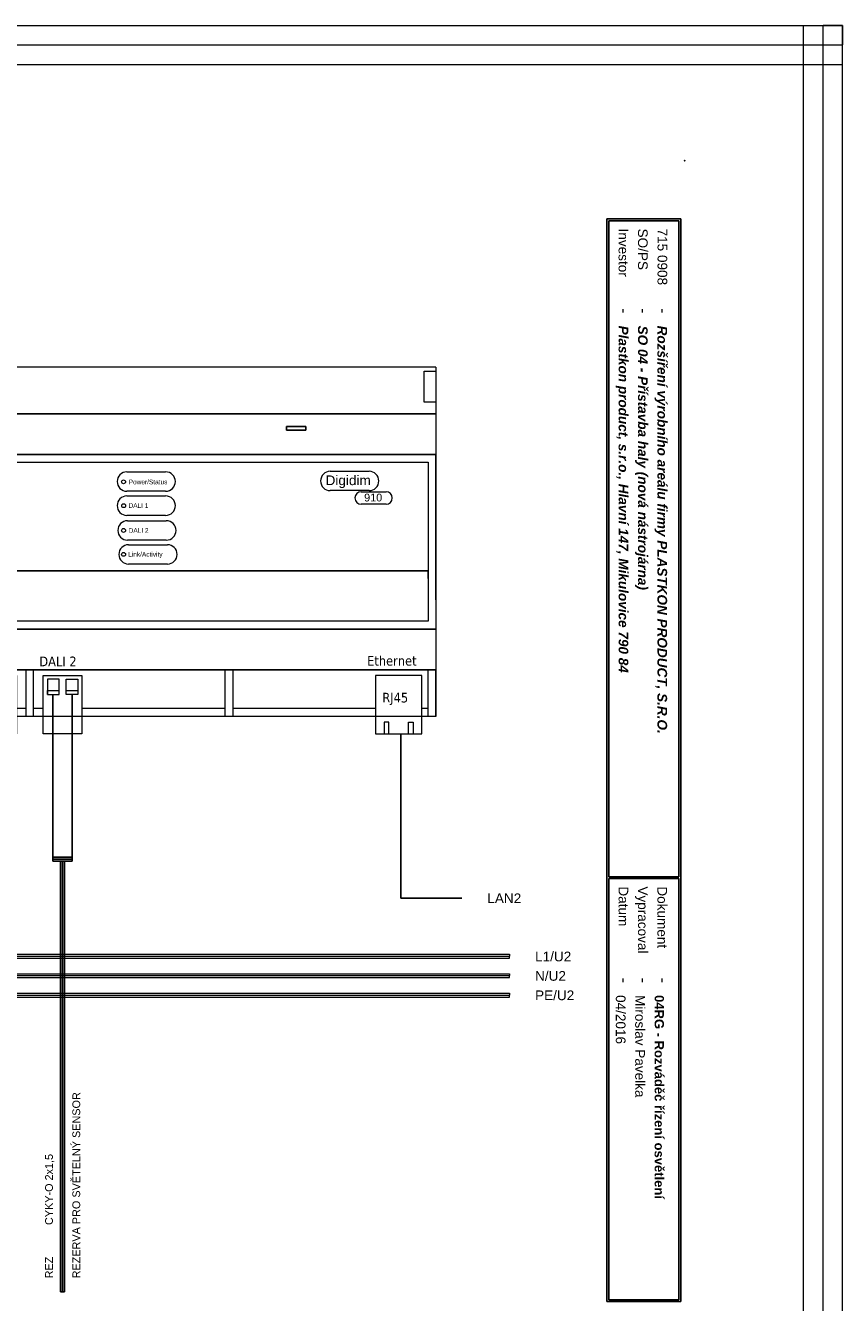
# Model space of a CAD drawing. Extents: x -74 to 5858, y 2827 to 3927.
# Tile 12 of 35: x 1349 to 1559, y 3041 to 3370. Entities that reach past the tile are written whole.
import ezdxf
from ezdxf.enums import TextEntityAlignment as Align

# ---------------------------------------------------------------- set-up
doc = ezdxf.new("R2010")
doc.units = 0
doc.header["$MEASUREMENT"] = 0
doc.layers.get('0').update_dxf_attribs({"linetype": 'CONTINUOUS'})
for name, color, linetype in [('1-KRESBA', 7, 'CONTINUOUS'), ('__Bílá', 7, 'CONTINUOUS'), ('__Oranžová', 30, 'CONTINUOUS'), ('__Rudá 010', 10, 'CONTINUOUS'), ('__Svmodrá', 4, 'CONTINUOUS'), ('__Vínová 220', 220, 'CONTINUOUS'), ('__Zelená', 3, 'CONTINUOUS')]:
    doc.layers.add(name, color=color, linetype=linetype)
doc.layers.add('Kader', color=7, linetype='CONTINUOUS', lineweight=50)
doc.styles.add('Arial', font='arial.ttf')
doc.styles.add('HELVAR', font='tahoma.ttf')

# ---------------------------------------------------------------- blocks, each defined once
blk = doc.blocks.new('(910) Digidim Router')
at = {"color": 0, "lineweight": 9}
for p, q in [((0, 0), (0, 90)), ((0, 78), (0, 90)), ((0, 89), (3, 89)), ((0, 81), (0, 89)), ((3, 89), (3, 81)), ((155, 81), (155, 89)), ((155, 89), (158, 89)), ((155, 81), (155, 89)), ((158, 90), (158, 0)), ((158, 90), (158, 83.5)), ((158, 90), (158, 78)), ((158, 90), (158, 80)), ((158, 90), (158, 75)), ((158, 89), (158, 81)), ((0, 81), (3, 81)), ((3, 81), (0, 81)), ((158, 81), (155, 81)), ((158, 81), (155, 81)), ((158, 80), (158, 78)), ((0, 78), (158, 78)), ((0, 67.5), (0, 78)), ((158, 78), (0, 78)), ((158, 78), (0, 78)), ((158, 78), (158, 67.5)), ((33.54, 74.74), (38.54, 74.74)), ((33.54, 73.74), (33.54, 74.74)), ((33.54, 74.74), (38.54, 74.74)), ((33.54, 73.74), (33.54, 74.74)), ((38.54, 73.74), (33.54, 73.74)), ((38.54, 73.74), (33.54, 73.74)), ((38.54, 74.74), (38.54, 73.74)), ((38.54, 74.74), (38.54, 73.74)), ((119.46, 74.74), (124.46, 74.74)), ((119.46, 73.74), (119.46, 74.74)), ((124.46, 74.74), (119.46, 74.74)), ((119.46, 74.74), (119.46, 73.74)), ((124.46, 73.74), (119.46, 73.74)), ((119.46, 73.74), (124.46, 73.74)), ((124.46, 74.74), (124.46, 73.74)), ((124.46, 73.74), (124.46, 74.74)), ((158, 67.5), (0, 67.5)), ((0, 67.5), (0, 22.5)), ((0, 67.5), (0, 65.5)), ((0, 67.5), (158, 67.5)), ((0, 22.5), (0, 67.5)), ((158, 67.5), (0, 67.5)), ((158, 45), (158, 67.5)), ((158, 67.5), (158, 22.5)), ((2, 65.5), (156, 65.5)), ((2, 24.5), (2, 65.5)), ((2, 65.5), (156, 65.5)), ((2, 37.5), (2, 65.5)), ((78.35, 63.02), (88.35, 63.02)), ((130.77, 63.17), (140.77, 63.17)), ((156, 65.5), (156, 24.5)), ((156, 65.5), (156, 37.5)), ((156, 65.5), (156, 35.5)), ((90.85, 60.52), (90.85, 60.52)), ((143.27, 60.67), (143.27, 60.67)), ((88.35, 58.02), (78.35, 58.02)), ((78.35, 56.81), (88.35, 56.81)), ((140.77, 58.17), (130.77, 58.17)), ((138.73, 57.89), (145.13, 57.89)), ((146.73, 56.29), (146.73, 56.29)), ((90.85, 54.31), (90.85, 54.31)), ((145.13, 54.69), (138.73, 54.69)), ((88.35, 51.81), (78.35, 51.81)), ((78.52, 50.42), (88.52, 50.42)), ((91.02, 47.92), (91.02, 47.92)), ((88.52, 45.42), (78.52, 45.42)), ((78.8, 44.25), (88.8, 44.25)), ((91.3, 41.75), (91.3, 41.75)), ((2, 37.5), (156, 37.5)), ((2, 24.5), (2, 37.5)), ((156, 37.5), (2, 37.5)), ((156, 37.5), (2, 37.5)), ((88.8, 39.25), (78.8, 39.25)), ((156, 37.5), (156, 24.5)), ((156, 35.5), (156, 37.5)), ((156, 24.5), (2, 24.5)), ((156, 24.5), (2, 24.5)), ((0, 22.5), (158, 22.5)), ((0, 22.5), (158, 22.5)), ((0, 12), (0, 22.5)), ((158, 22.5), (0, 22.5)), ((158, 22.5), (158, 12)), ((0, 12), (2, 12)), ((0, 0), (0, 12)), ((0, 12), (158, 12)), ((158, 12), (0, 12)), ((158, 12), (0, 12)), ((2, 12), (2, 0)), ((52.33, 12), (2, 12)), ((5.83, 10.54), (20.83, 10.54)), ((5.83, 2.54), (5.83, 10.54)), ((5.83, 10.54), (20.83, 10.54)), ((5.83, 2.54), (5.83, 10.54)), ((20.83, 10.54), (20.83, 2.54)), ((20.83, 10.54), (20.83, 2.54)), ((22.86, 10.54), (37.86, 10.54)), ((22.86, 2.54), (22.86, 10.54)), ((37.86, 10.54), (22.86, 10.54)), ((22.86, 10.54), (22.86, 2.54)), ((37.86, 10.54), (37.86, 2.54)), ((37.86, 2.54), (37.86, 10.54)), ((39.88, 10.54), (49.88, 10.54)), ((39.88, -4.46), (39.88, 10.54)), ((49.88, 10.54), (39.88, 10.54)), ((39.88, 10.54), (39.88, -4.46)), ((49.88, 10.54), (49.88, -4.46)), ((49.88, -4.46), (49.88, 10.54)), ((54.33, 12), (52.33, 12)), ((52.33, 12), (52.33, 0)), ((104.67, 12), (53.33, 12)), ((54.33, 0), (54.33, 12)), ((56.79, 10.54), (66.79, 10.54)), ((56.79, -4.46), (56.79, 10.54)), ((56.79, 10.54), (66.79, 10.54)), ((56.79, -4.46), (56.79, 10.54)), ((66.79, 10.54), (66.79, -4.46)), ((66.79, 10.54), (66.79, -4.46)), ((103.67, 0), (103.67, 12)), ((104.67, 12), (105.67, 12)), ((105.67, 12), (105.67, 0)), ((154.39, 10.54), (142.39, 10.54)), ((142.39, 10.54), (142.39, -4.46)), ((154.39, -4.46), (154.39, 10.54)), ((156, 0), (156, 12)), ((158, 12), (158, 0)), ((158, 10), (158, 12)), ((158, 0), (158, 10)), ((8.48, 7.56), (9.51, 6.54)), ((9.58, 6.61), (8.56, 7.63)), ((9.58, 6.61), (10.61, 7.63)), ((10.68, 7.56), (9.66, 6.54)), ((15.98, 7.56), (17.01, 6.54)), ((17.08, 6.61), (16.06, 7.63)), ((17.08, 6.61), (18.11, 7.63)), ((18.18, 7.56), (17.16, 6.54)), ((25.51, 7.56), (26.53, 6.54)), ((26.61, 6.61), (25.58, 7.63)), ((26.61, 6.61), (27.63, 7.63)), ((27.7, 7.56), (26.68, 6.54)), ((33.01, 7.56), (34.03, 6.54)), ((34.11, 6.61), (33.08, 7.63)), ((34.11, 6.61), (35.13, 7.63)), ((35.2, 7.56), (34.18, 6.54)), ((40.98, 9.64), (40.98, 5.64)), ((43.98, 9.64), (40.98, 9.64)), ((43.98, 6.64), (40.98, 6.64)), ((43.98, 5.64), (43.98, 9.64)), ((43.98, 5.64), (43.98, 6.64)), ((45.78, 5.64), (45.78, 9.64)), ((45.78, 9.64), (48.78, 9.64)), ((48.78, 6.64), (45.78, 6.64)), ((48.78, 9.64), (48.78, 5.64)), ((48.78, 5.64), (48.78, 6.64)), ((57.89, 9.64), (57.89, 5.64)), ((60.89, 9.64), (57.89, 9.64)), ((57.89, 5.64), (57.89, 6.64)), ((57.89, 6.64), (60.89, 6.64)), ((60.89, 5.64), (60.89, 9.64)), ((62.68, 5.64), (62.68, 9.64)), ((62.68, 9.64), (65.68, 9.64)), ((62.68, 5.64), (62.68, 6.64)), ((62.68, 6.64), (65.68, 6.64)), ((65.68, 9.64), (65.68, 5.64)), ((8.48, 5.51), (9.51, 6.54)), ((9.58, 6.46), (8.56, 5.44)), ((9.58, 6.46), (10.61, 5.44)), ((10.68, 5.51), (9.66, 6.54)), ((15.98, 5.51), (17.01, 6.54)), ((17.08, 6.46), (16.06, 5.44)), ((17.08, 6.46), (18.11, 5.44)), ((18.18, 5.51), (17.16, 6.54)), ((25.51, 5.51), (26.53, 6.54)), ((26.61, 6.46), (25.58, 5.44)), ((26.61, 6.46), (27.63, 5.44)), ((27.7, 5.51), (26.68, 6.54)), ((33.01, 5.51), (34.03, 6.54)), ((34.11, 6.46), (33.08, 5.44)), ((34.11, 6.46), (35.13, 5.44)), ((35.2, 5.51), (34.18, 6.54)), ((40.98, 5.64), (43.98, 5.64)), ((48.78, 5.64), (45.78, 5.64)), ((57.89, 5.64), (60.89, 5.64)), ((65.68, 5.64), (62.68, 5.64)), ((20.83, 2.54), (5.83, 2.54)), ((20.83, 2.54), (5.83, 2.54)), ((37.86, 2.54), (22.86, 2.54)), ((22.86, 2.54), (37.86, 2.54)), ((145.85, -1.46), (144.65, -1.46)), ((144.65, -1.46), (144.65, -4.46)), ((145.85, -4.46), (145.85, -1.46)), ((150.93, -4.46), (150.93, -1.46)), ((150.93, -1.46), (152.13, -1.46)), ((152.13, -1.46), (152.13, -4.46)), ((49.88, -4.46), (39.88, -4.46)), ((39.88, -4.46), (49.88, -4.46)), ((66.79, -4.46), (56.79, -4.46)), ((66.79, -4.46), (56.79, -4.46)), ((142.39, -4.46), (154.39, -4.46))]:
    blk.add_line(p, q, dxfattribs=at)
for centre, radius in [((77.5, 60.44), 0.5), ((77.53, 54.29), 0.5), ((77.5, 47.92), 0.5), ((77.5, 41.75), 0.5), ((9.58, 6.54), 1.5), ((17.08, 6.54), 1.5), ((26.61, 6.54), 1.5), ((34.11, 6.54), 1.5)]:
    blk.add_circle(centre, radius, dxfattribs=at)
for centre, radius, start, end in [((78.35, 60.52), 2.5, 90, 180), ((88.35, 60.52), 2.5, 360, 90), ((130.77, 60.67), 2.5, 90, 180), ((140.77, 60.67), 2.5, 360, 90), ((78.35, 60.52), 2.5, 180, 270), ((88.35, 60.52), 2.5, 270, 0), ((130.77, 60.67), 2.5, 180, 270), ((140.77, 60.67), 2.5, 270, 0), ((78.35, 54.31), 2.5, 90, 180), ((88.35, 54.31), 2.5, 360, 90), ((138.73, 56.29), 1.6, 90, 180), ((138.73, 56.29), 1.6, 180, 270), ((145.13, 56.29), 1.6, 360, 90), ((145.13, 56.29), 1.6, 270, 0), ((78.35, 54.31), 2.5, 180, 270), ((88.35, 54.31), 2.5, 270, 0), ((78.52, 47.92), 2.5, 90, 180), ((88.52, 47.92), 2.5, 360, 90), ((78.52, 47.92), 2.5, 180, 270), ((88.52, 47.92), 2.5, 270, 0), ((78.8, 41.75), 2.5, 90, 180), ((88.8, 41.75), 2.5, 360, 90), ((78.8, 41.75), 2.5, 180, 270), ((88.8, 41.75), 2.5, 270, 0)]:
    blk.add_arc(centre, radius, start, end, dxfattribs=at)
at = {"layer": 'Kader', "color": 0, "lineweight": 9}
for p, q in [((158, 90), (0, 90)), ((158, 0), (0, 0)), ((39.88, 2), (2, 2)), ((52.33, 2), (49.88, 2)), ((56.79, 2), (54.33, 2)), ((103.67, 2), (66.79, 2)), ((142.39, 2), (105.67, 2)), ((156, 2), (154.39, 2)), ((158, 0), (158, 0))]:
    blk.add_line(p, q, dxfattribs=at)
at = {"layer": 'Kader', "lineweight": 9}
for p, q in [((0, 60), (0, 30)), ((158, 45), (158, 60)), ((158, 30), (158, 60))]:
    blk.add_line(p, q, dxfattribs=at)
at = {"color": 0, "lineweight": 9}
for s, height, style, p in [('Helvar', 4, 'Arial', (5.72, 59.05)), ('Power/Status', 1.2, 'Arial', (78.83, 59.81)), ('Digidim', 2.5, 'Arial', (129.56, 59.59)), ('910', 2, 'Arial', (139.49, 55.39)), ('DALI 1', 1.2, 'Arial', (78.79, 53.74)), ('DALI 2', 1.2, 'Arial', (78.82, 47.32)), ('Digidim Router', 2.5, 'Arial', (6.03, 39.24)), ('Link/Activity', 1.2, 'Arial', (78.7, 41.17)), ('Power in', 2.5, 'HELVAR', (15.3, 17.56)), ('DALI 1', 2.5, 'HELVAR', (39.4, 13.06)), ('DALI 2', 2.5, 'HELVAR', (55.79, 12.92)), ('Ethernet', 2.5, 'HELVAR', (140.25, 13.08)), ('RJ45', 2.5, 'HELVAR', (144.17, 3.59))]:
    blk.add_text(s, height=height, dxfattribs=dict(at, style=style)).set_placement(p)
at = {"style": 'HELVAR'}
blk.add_text('9TE', height=6.858, dxfattribs=at).set_placement((3.63, 25.64))
at = {"color": 0, "lineweight": 9, "style": 'HELVAR'}
for s, p in [('L', (9.45, 12)), ('N', (17, 12)), ('E', (26.51, 12)), ('SC', (34.06, 12))]:
    blk.add_text(s, height=2.5, dxfattribs=at).set_placement(p, align=Align.BOTTOM_CENTER)

msp = doc.modelspace()

# ---------------------------------------------------------------- linework, layer by layer
for p in [(1445.4, 3187.33), (1461.14, 3145)]:
    msp.add_line(p, (1445.4, 3145))
at = {"layer": '1-KRESBA'}
for p, q in [((1355.77, 3197.35), (1355.77, 3155)), ((1360.77, 3197.44), (1360.77, 3166.93)), ((1360.77, 3166.93), (1360.77, 3155)), ((1360.77, 3155.5), (1355.77, 3155.5)), ((1355.77, 3155.5), (1355.77, 3155)), ((1360.77, 3155.5), (1360.77, 3155)), ((1360.77, 3155), (1355.77, 3155)), ((1355.77, 3154.5), (1355.77, 3155)), ((1360.77, 3154.5), (1355.77, 3154.5)), ((1357.77, 3043.53), (1357.77, 3154.5)), ((1357.77, 3154.5), (1358.27, 3154.5)), ((1358.27, 3043.53), (1358.27, 3154.5)), ((1358.77, 3154.5), (1358.27, 3154.5)), ((1358.77, 3043.53), (1358.77, 3154.5)), ((1360.77, 3154.5), (1360.77, 3155)), ((1357.77, 3043.53), (1358.27, 3043.53)), ((1358.77, 3043.53), (1358.27, 3043.53))]:
    msp.add_line(p, q, dxfattribs=at)
at = {"layer": '__Bílá'}
for p, q in [((1517.54, 3320), (1498.54, 3320)), ((1498.54, 3320), (1498.54, 3041)), ((1517.54, 3320), (1517.54, 3041)), ((1517.04, 3319.5), (1499.04, 3319.5)), ((1499.04, 3319.5), (1499.04, 3150.5)), ((1517.04, 3319.5), (1517.04, 3150.5)), ((1517.04, 3150.5), (1499.04, 3150.5)), ((1517.04, 3150), (1499.04, 3150)), ((1499.04, 3150), (1499.04, 3041.5)), ((1517.04, 3150), (1517.04, 3041.5)), ((1498.54, 3041), (1517.54, 3041)), ((1499.04, 3041.5), (1517.04, 3041.5))]:
    msp.add_line(p, q, dxfattribs=at)
msp.add_point((1518.54, 3335), dxfattribs=at)
at = {"layer": '__Oranžová', "lineweight": 0}
for p, q in [((1123.44, 3130.5), (1473.44, 3130.5)), ((1123.44, 3130), (1473.44, 3130)), ((1123.44, 3129.5), (1473.44, 3129.5)), ((1473.44, 3130.5), (1473.44, 3130)), ((1473.44, 3129.5), (1473.44, 3130))]:
    msp.add_line(p, q, dxfattribs=at)
at = {"layer": '__Svmodrá', "lineweight": 0}
for p, q in [((1123.44, 3125.5), (1473.44, 3125.5)), ((1123.44, 3125), (1473.44, 3125)), ((1123.44, 3124.5), (1473.44, 3124.5)), ((1473.44, 3125.5), (1473.44, 3125)), ((1473.44, 3124.5), (1473.44, 3125))]:
    msp.add_line(p, q, dxfattribs=at)
at = {"layer": '__Vínová 220', "lineweight": 0}
for p, q in [((1062.82, 3369.82), (1559.23, 3369.82)), ((1549.23, 3003.74), (1549.23, 3369.82)), ((1549.23, 3369.82), (1554.23, 3369.82)), ((1554.23, 3003.74), (1554.23, 3369.82)), ((1559.23, 3369.82), (1554.23, 3369.82)), ((1559.23, 3369.82), (1559.23, 3364.82)), ((1559.23, 3003.74), (1559.23, 3369.82)), ((1062.82, 3364.82), (1559.23, 3364.82)), ((1559.23, 3359.82), (1559.23, 3364.82)), ((1062.82, 3359.82), (1559.23, 3359.82))]:
    msp.add_line(p, q, dxfattribs=at)
at = {"layer": '__Zelená', "lineweight": 0}
for p, q in [((1123.44, 3120.5), (1473.44, 3120.5)), ((1123.44, 3120), (1473.44, 3120)), ((1123.44, 3119.5), (1473.44, 3119.5)), ((1473.44, 3120.5), (1473.44, 3120)), ((1473.44, 3119.5), (1473.44, 3120))]:
    msp.add_line(p, q, dxfattribs=at)

# ---------------------------------------------------------------- block references
msp.add_blockref('(910) Digidim Router', (1296.48, 3191.8))

# ---------------------------------------------------------------- texts
at = {"style": 'Arial'}
msp.add_text('LAN2', height=2.5, dxfattribs=at).set_placement((1467.72, 3143.69))
at = {"layer": '__Bílá', "style": 'Arial'}
for s, height, p in [('Investor', 2.5, (1501.54, 3317.5)), ('SO/PS', 2.5, (1506.54, 3317.5)), ('-', 3, (1501.54, 3297)), ('-', 3, (1506.54, 3297)), ('-', 3, (1511.54, 3297)), ('Datum', 2.5, (1501.54, 3148)), ('Vypracoval', 2.5, (1506.54, 3148)), ('Dokument', 2.5, (1511.54, 3148)), ('-', 3, (1501.54, 3124.5)), ('-', 3, (1506.54, 3124.5)), ('-', 3, (1511.54, 3124.5))]:
    msp.add_text(s, height=height, rotation=270, dxfattribs=at).set_placement(p)
at = {"layer": '__Oranžová', "lineweight": 0, "style": 'Arial'}
msp.add_text('L1/U2', height=2.5, dxfattribs=at).set_placement((1480.02, 3128.69))
at = {"layer": '__Rudá 010', "style": 'Arial'}
for s, p in [('CYKY-O 2x1,5', (1355.77, 3060.74)), ('REZ', (1355.77, 3047))]:
    msp.add_text(s, height=2, rotation=90, dxfattribs=at).set_placement(p)
at = {"layer": '__Rudá 010', "insert": (1360.8, 3047), "char_height": 2, "width": 62.8406, "attachment_point": 1, "rotation": 90, "style": 'Arial'}
msp.add_mtext('REZERVA PRO SVĚTELNÝ SENSOR', dxfattribs=at)
at = {"layer": '__Svmodrá', "lineweight": 0, "style": 'Arial'}
msp.add_text('N/U2', height=2.5, dxfattribs=at).set_placement((1480.02, 3123.69))
at = {"layer": '__Vínová 220', "char_height": 2.5, "attachment_point": 7, "rotation": 270, "style": 'Arial'}
for s, insert in [('715 0908\\P', (1511.54, 3317.5)), ('{\\fArial|b1|i1|c238|p34;Plastkon product, s.r.o., Hlavní 147, Mikulovice 790 84}', (1500.79, 3292.5)), ('{\\fArial|b1|i1|c238|p34;SO 04 - Přístavba haly (nová nástrojárna)}', (1505.79, 3292.5)), ('{\\fArial|b1|i1|c238|p34;Rozšíření výrobního areálu firmy PLASTKON PRODUCT, S.R.O.}', (1510.79, 3292.5)), ('04/2016\\P', (1500.79, 3120)), ('Miroslav Pavelka', (1505.79, 3120)), ('{\\fArial|b1|i0|c238|p34;\\H0.96x;04RG - Rozváděč řízení osvětlení}\\P', (1510.79, 3120))]:
    msp.add_mtext(s, dxfattribs=dict(at, insert=insert))
at = {"layer": '__Zelená', "lineweight": 0, "style": 'Arial'}
msp.add_text('PE/U2', height=2.5, dxfattribs=at).set_placement((1480.02, 3118.69))

doc.saveas('drawing.dxf')
